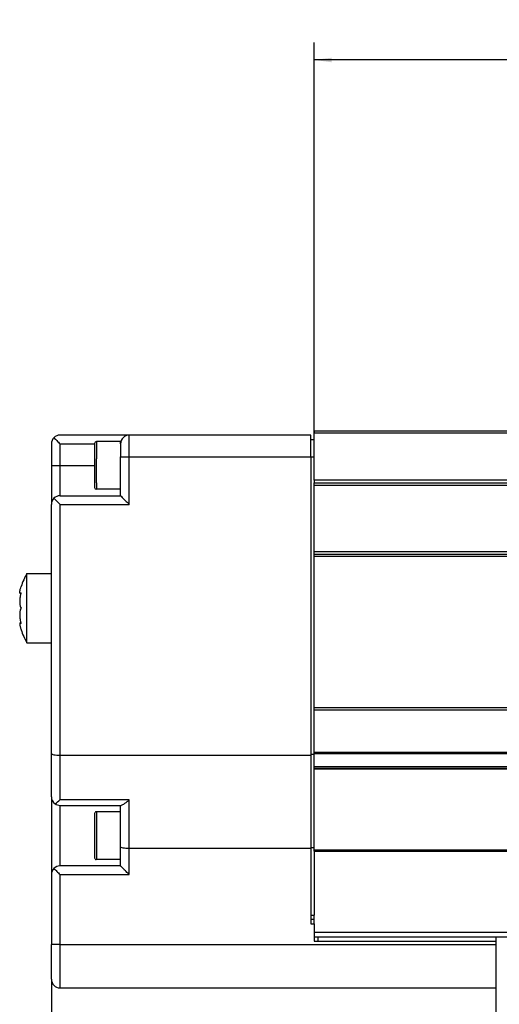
# Model space of a CAD drawing. Header units: inches. Extents: x -235 to 1816, y -109 to 485.
# Tile 5 of 25: x -104 to -49, y 191 to 305. Entities that reach past the tile are written whole.
import ezdxf

# ---------------------------------------------------------------- set-up
doc = ezdxf.new("R2010")
doc.units = ezdxf.units.IN
doc.layers.add('1', color=7, linetype='Continuous')
doc.styles.add('CONVERTER_11', font='txt.shx', dxfattribs={"width": 0.9})
doc.dimstyles.new('ME10_DIM_19', dxfattribs={"dimtxt": 2, "dimasz": 2, "dimexe": 2, "dimexo": 0, "dimgap": 2, "dimtad": 1, "dimdsep": 46, "dimtxsty": 'CONVERTER_11', "dimsah": 1, "dimcen": 0.09, "dimclrd": 2, "dimclre": 2, "dimclrt": 2, "dimadec": 0, "dimazin": 0, "dimtfac": 1, "dimtdec": 4, "dimtix": 1, "dimtmove": 0, "dimatfit": 3, "dimfxl": 1, "dimtolj": 1, "dimtzin": 0, "dimarcsym": 0})
doc.dimstyles.new('ME10_DIM_26', dxfattribs={"dimtxt": 2, "dimasz": 2, "dimexe": 2, "dimexo": 0, "dimgap": 2, "dimtad": 1, "dimdsep": 46, "dimtxsty": 'CONVERTER_11', "dimsah": 1, "dimcen": 0.09, "dimclrd": 2, "dimclre": 2, "dimclrt": 2, "dimadec": 0, "dimazin": 0, "dimtfac": 1, "dimtdec": 4, "dimtix": 1, "dimtmove": 0, "dimatfit": 3, "dimfxl": 1, "dimtolj": 1, "dimtzin": 0, "dimarcsym": 0})
doc.dimstyles.new('ME10_DIM_27', dxfattribs={"dimtxt": 2, "dimasz": 2, "dimexe": 2, "dimexo": 0, "dimgap": 2, "dimtad": 1, "dimdsep": 46, "dimtxsty": 'CONVERTER_11', "dimsah": 1, "dimcen": 0.09, "dimclrd": 2, "dimclre": 2, "dimclrt": 2, "dimadec": 0, "dimazin": 0, "dimtfac": 1, "dimtdec": 4, "dimtix": 1, "dimtmove": 0, "dimatfit": 3, "dimfxl": 1, "dimtolj": 1, "dimtzin": 0, "dimarcsym": 0})
doc.dimstyles.new('ME10_DIM_31', dxfattribs={"dimtxt": 2, "dimasz": 2, "dimexe": 2, "dimexo": 0, "dimgap": 2, "dimtad": 1, "dimdsep": 46, "dimtxsty": 'CONVERTER_11', "dimsah": 1, "dimcen": 0.09, "dimclrd": 2, "dimclre": 2, "dimclrt": 2, "dimadec": 0, "dimazin": 0, "dimtfac": 1, "dimtdec": 4, "dimtix": 1, "dimtmove": 0, "dimatfit": 3, "dimfxl": 1, "dimtolj": 1, "dimtzin": 0, "dimarcsym": 0})

# ---------------------------------------------------------------- blocks, each defined once
blk = doc.blocks.new('L-6_PERFIL__10', base_point=(-104.13, 192.82))
at = {"color": 7, "linetype": 'Continuous'}
for p, q in [((-91.47, 256.72), (-99.47, 256.72)), ((-70.47, 256.72), (-91.47, 256.72)), ((-91.47, 254.22), (-91.47, 256.72)), ((-70.47, 256.22), (-70.47, 256.72)), ((-70.47, 256.22), (-70.07, 256.22)), ((-70.47, 254.22), (-70.47, 256.22)), ((-70.07, 257.22), (-70.07, 256.97)), ((-70.07, 257.22), (260.69, 257.22)), ((-70.07, 256.22), (-70.07, 256.97)), ((-70.07, 256.97), (260.86, 256.97)), ((-70.07, 254.22), (-70.07, 256.22)), ((-100.47, 255.72), (-100.47, 253.22)), ((-99.47, 255.72), (-95.47, 255.72)), ((-99.47, 253.22), (-99.47, 255.72)), ((-95.47, 255.77), (-95.47, 253.22)), ((-92.47, 255.97), (-95.27, 255.97)), ((-95.27, 255.97), (-95.27, 253.97)), ((-92.47, 255.72), (-92.47, 255.97)), ((-92.47, 255.72), (-92.47, 254.22)), ((-92.47, 250.47), (-92.47, 254.22)), ((-91.47, 254.22), (-70.47, 254.22)), ((-91.47, 248.72), (-91.47, 254.22)), ((-70.47, 254.22), (-70.47, 219.81)), ((-70.47, 254.22), (-70.07, 254.22)), ((-70.07, 251.52), (-70.07, 254.22)), ((-100.47, 253.22), (-100.47, 248.72)), ((-99.47, 253.22), (-95.47, 253.22)), ((-99.47, 249.72), (-99.47, 253.22)), ((-95.47, 253.22), (-95.47, 250.67)), ((-92.47, 250.47), (-95.27, 250.47)), ((-92.47, 249.72), (-92.47, 250.47)), ((-70.07, 251.52), (-70.07, 251.22)), ((4.44, 251.52), (-70.07, 251.52)), ((-70.07, 251.22), (4.43, 251.22)), ((-70.07, 250.92), (-70.07, 251.22)), ((-70.07, 243.22), (-70.07, 250.92)), ((-70.07, 250.92), (4.44, 250.92)), ((-99.47, 249.72), (-92.47, 249.72)), ((-100.47, 240.72), (-100.47, 248.72)), ((-99.47, 219.72), (-99.47, 248.72)), ((-99.47, 248.72), (-91.47, 248.72)), ((-70.07, 242.97), (-70.07, 243.22)), ((262.03, 243.22), (-70.07, 243.22)), ((-70.07, 242.72), (-70.07, 242.97)), ((-70.07, 242.97), (262.19, 242.97)), ((-70.07, 225.22), (-70.07, 242.72)), ((-70.07, 242.72), (262.36, 242.72)), ((-103.3, 236.72), (-103.3, 240.72)), ((-103.3, 240.72), (-100.47, 240.72)), ((-100.47, 232.72), (-100.47, 240.72)), ((-103.99, 238.42), (-104.08, 238.42)), ((-103.3, 232.72), (-103.3, 236.72)), ((-103.99, 235.02), (-104.08, 235.02)), ((-103.3, 232.72), (-100.47, 232.72)), ((-100.47, 219.91), (-100.47, 232.72)), ((-70.07, 224.97), (-70.07, 225.22)), ((-70.07, 225.22), (262.03, 225.22)), ((-70.07, 220.02), (-70.07, 224.97)), ((-70.07, 224.97), (262.19, 224.97)), ((-100.47, 214.92), (-100.47, 219.91)), ((-99.47, 219.72), (-70.47, 219.72)), ((-99.47, 214.56), (-99.47, 219.72)), ((-70.07, 219.81), (-70.47, 219.81)), ((-70.47, 219.81), (-70.47, 219.72)), ((-70.47, 219.72), (-70.47, 209.01)), ((-70.07, 219.93), (-70.07, 220.02)), ((261.5, 220.02), (-70.07, 220.02)), ((-70.07, 219.81), (-70.07, 219.93)), ((-70.07, 219.93), (261.56, 219.93)), ((-70.07, 218.38), (-70.07, 219.81)), ((-70.07, 218.25), (-70.07, 218.38)), ((262.27, 218.38), (-70.07, 218.38)), ((-70.07, 218.22), (-70.07, 218.25)), ((-70.07, 218.1), (-70.07, 218.22)), ((-70.07, 218.22), (262.16, 218.22)), ((-70.07, 209.01), (-70.07, 218.1)), ((262.08, 218.1), (-70.07, 218.1)), ((-100.47, 214.92), (-100.47, 205.92)), ((-91.47, 214.56), (-99.47, 214.56)), ((-91.47, 208.92), (-91.47, 214.56)), ((-99.47, 213.92), (-92.47, 213.92)), ((-99.47, 206.92), (-99.47, 213.92)), ((-95.47, 212.97), (-95.47, 210.42)), ((-92.47, 213.17), (-95.27, 213.17)), ((-92.47, 213.92), (-92.4, 213.92)), ((-92.47, 213.17), (-92.47, 213.92)), ((-92.47, 209.11), (-92.47, 213.17)), ((-95.47, 210.42), (-95.47, 207.87)), ((-92.47, 207.67), (-92.47, 209.11)), ((-70.47, 208.92), (-91.47, 208.92)), ((-91.47, 205.92), (-91.47, 208.92)), ((-70.07, 209.01), (-70.47, 209.01)), ((-70.47, 209.01), (-70.47, 208.92)), ((-70.47, 208.92), (-70.47, 201.22)), ((-70.07, 208.72), (-70.07, 209.01)), ((-70.07, 208.63), (-70.07, 208.72)), ((261.02, 208.72), (-70.07, 208.72)), ((-70.07, 208.63), (-70.07, 201.22)), ((-70.07, 208.63), (261.09, 208.63)), ((-92.47, 207.67), (-95.27, 207.67)), ((-92.47, 206.92), (-92.47, 207.67)), ((-92.47, 206.92), (-99.47, 206.92)), ((-100.47, 205.92), (-100.47, 197.82)), ((-99.47, 197.82), (-99.47, 205.92)), ((-99.47, 205.92), (-91.47, 205.92)), ((-70.47, 201.22), (-70.47, 200.72)), ((-70.47, 201.22), (-70.07, 201.22)), ((-70.07, 200.72), (-70.47, 200.72)), ((-70.47, 200.72), (-70.47, 200.22)), ((-70.07, 200.72), (-70.07, 201.22)), ((-70.07, 200.22), (-70.07, 200.72)), ((-70.47, 200.22), (-70.07, 200.22)), ((-70.07, 200.22), (-70.07, 199.22)), ((-70.07, 199.22), (-70.07, 198.72)), ((261.49, 199.22), (-70.07, 199.22)), ((-70.07, 198.72), (-69.67, 198.72)), ((-70.07, 198.72), (-70.07, 198.22)), ((-70.07, 198.22), (-49.07, 198.22)), ((-69.67, 198.72), (-4.07, 198.73)), ((-69.67, 198.72), (-69.67, 198.22)), ((-49.07, 198.72), (-49.07, 198.22)), ((-49.07, 198.22), (-49.07, 197.82)), ((-100.47, 193.82), (-100.47, 197.82)), ((-99.47, 197.82), (-49.07, 197.82)), ((-49.07, 197.82), (-49.07, 192.82)), ((-99.47, 192.82), (-49.07, 192.82))]:
    blk.add_line(p, q, dxfattribs=at)
for centre, radius, start, end in [((-99.47, 255.72), 1, 135, 180), ((-99.47, 255.72), 1, 90, 135), ((-91.47, 255.72), 1, 90, 180), ((-95.27, 255.77), 0.2, 90, 180), ((-95.27, 250.67), 0.2, 180, 270), ((-99.47, 248.72), 1, 135, 180), ((-99.47, 248.72), 1, 90, 135), ((-96.37, 236.72), 8, 150, 161.79), ((-96.37, 236.72), 8, 198.21, 210), ((-99.47, 214.92), 1, 180, 235.6253), ((-102.83, 218.07), 4.86, 305.0428, 313.6536), ((-99.47, 214.92), 1, 235.6253, 270), ((-95.28, 212.97), 0.197, 89.0006, 180.9994), ((-95.28, 207.86), 0.197, 179.0006, 270.9994), ((-99.47, 205.92), 1, 135, 180), ((-99.47, 205.92), 1, 90, 135), ((-99.47, 193.82), 1, 180, 270)]:
    blk.add_arc(centre, radius, start, end, dxfattribs=at)
for points, knots in [([(-100.18, 256.43), (-100.07, 256.31), (-99.83, 256.08), (-99.6, 255.84), (-99.47, 255.72)], [0, 0, 0, 0, 0.476879, 1, 1, 1, 1]), ([(-95.27, 253.22), (-95.27, 253.33), (-95.27, 253.51), (-95.27, 253.73), (-95.27, 253.87), (-95.27, 253.94), (-95.27, 253.97)], [0, 0, 0, 0, 0.3200051, 0.5569178, 0.6534589, 0.75, 0.75, 0.75, 0.75]), ([(-92.47, 254.22), (-92.46, 254.22), (-92.44, 254.22), (-92.38, 254.22), (-92.3, 254.22), (-92.17, 254.22), (-92.01, 254.22), (-91.84, 254.22), (-91.66, 254.22), (-91.53, 254.22), (-91.47, 254.22)], [0, 0, 0, 0, 0.035106, 0.070212, 0.164184, 0.292893, 0.450991, 0.631905, 0.812634, 1, 1, 1, 1]), ([(-100.47, 253.22), (-100.46, 253.22), (-100.44, 253.22), (-100.38, 253.22), (-100.3, 253.22), (-100.17, 253.22), (-100.01, 253.22), (-99.84, 253.22), (-99.66, 253.22), (-99.53, 253.22), (-99.47, 253.22)], [0, 0, 0, 0, 0.035106, 0.070212, 0.164184, 0.292893, 0.450991, 0.631905, 0.812634, 1, 1, 1, 1]), ([(-95.27, 251.22), (-95.27, 251.39), (-95.27, 251.73), (-95.27, 252.18), (-95.27, 252.56), (-95.27, 252.87), (-95.27, 253.08), (-95.27, 253.19), (-95.27, 253.21), (-95.27, 253.22)], [0, 0, 0, 0, 0.515255, 1.01226, 1.350184, 1.662396, 1.944544, 1.972488, 2, 2, 2, 2]), ([(-95.27, 251.22), (-95.27, 251.09), (-95.27, 250.84), (-95.27, 250.59), (-95.27, 250.47)], [0, 0, 0, 0, 0.3789302, 0.75, 0.75, 0.75, 0.75]), ([(-99.47, 248.72), (-99.6, 248.84), (-99.83, 249.08), (-100.07, 249.31), (-100.18, 249.43)], [0, 0, 0, 0, 0.523121, 1, 1, 1, 1]), ([(-92.47, 249.72), (-92.45, 249.7), (-92.42, 249.66), (-92.33, 249.57), (-92.23, 249.47), (-92.09, 249.34), (-91.96, 249.21), (-91.8, 249.05), (-91.64, 248.88), (-91.53, 248.77), (-91.47, 248.72)], [0, 0, 0, 0, 0.075976, 0.151952, 0.390269, 0.508666, 0.720942, 0.945358, 1.177816, 1.414215, 1.414215, 1.414215, 1.414215]), ([(-104.08, 238.42), (-104.09, 238.43), (-104.13, 238.45), (-104.13, 238.57), (-104.11, 238.72), (-104.06, 238.95), (-104, 239.12), (-103.97, 239.22)], [0, 0, 0, 0, 0.0481247, 0.1341173, 0.3003401, 0.5366818, 0.8379627, 0.8379627, 0.8379627, 0.8379627]), ([(-103.97, 238.49), (-104.01, 238.37), (-104.06, 238.17), (-104.1, 237.89), (-104.12, 237.67), (-104.13, 237.47), (-104.13, 237.29), (-104.1, 237.11), (-104.07, 236.91), (-104.01, 236.79), (-103.97, 236.72)], [0, 0, 0, 0, 0.371116, 0.627918, 0.842107, 1.031167, 1.211112, 1.390875, 1.582497, 1.807667, 1.807667, 1.807667, 1.807667]), ([(-103.97, 238.49), (-103.99, 238.47), (-104.02, 238.44), (-104.06, 238.42), (-104.08, 238.42)], [0, 0, 0, 0, 0.0775571, 0.1255624, 0.1255624, 0.1255624, 0.1255624]), ([(-103.97, 236.72), (-104.01, 236.65), (-104.07, 236.53), (-104.1, 236.33), (-104.13, 236.15), (-104.13, 235.96), (-104.12, 235.77), (-104.1, 235.55), (-104.06, 235.27), (-104.01, 235.07), (-103.97, 234.95)], [0, 0, 0, 0, 0.225059, 0.416595, 0.59646, 0.7765, 0.965454, 1.179498, 1.436382, 1.807667, 1.807667, 1.807667, 1.807667]), ([(-104.08, 235.02), (-104.09, 235.01), (-104.14, 234.96), (-104.12, 234.85), (-104.11, 234.75), (-104.09, 234.65), (-104.07, 234.53), (-104.03, 234.39), (-103.99, 234.28), (-103.97, 234.22)], [0, 0, 0, 0, 0.0622194, 0.1868498, 0.2890504, 0.3941222, 0.4950627, 0.6352095, 0.8379029, 0.8379029, 0.8379029, 0.8379029]), ([(-103.97, 234.95), (-103.99, 234.97), (-104.02, 235.01), (-104.06, 235.02), (-104.08, 235.02)], [0, 0, 0, 0, 0.0892346, 0.1292839, 0.1292839, 0.1292839, 0.1292839]), ([(-100.47, 219.91), (-100.45, 219.88), (-100.37, 219.8), (-100.14, 219.77), (-99.84, 219.72), (-99.6, 219.72), (-99.47, 219.72)], [0, 0, 0, 0, 0.103743, 0.325918, 0.652242, 1.038942, 1.038942, 1.038942, 1.038942]), ([(-91.47, 214.56), (-91.56, 214.48), (-91.73, 214.32), (-91.98, 214.13), (-92.2, 213.97), (-92.35, 213.93), (-92.4, 213.92)], [0, 0, 0, 0, 0.343916, 0.684762, 0.962689, 1.140148, 1.140148, 1.140148, 1.140148]), ([(-95.27, 213.17), (-95.27, 213.14), (-95.27, 213.07), (-95.27, 212.92), (-95.27, 212.69), (-95.27, 212.34), (-95.27, 211.91), (-95.27, 211.43), (-95.27, 210.93), (-95.27, 210.59), (-95.27, 210.42)], [0, 0, 0, 0, 0.096541, 0.193082, 0.451506, 0.805456, 1.240224, 1.73774, 2.234745, 2.75, 2.75, 2.75, 2.75]), ([(-95.27, 210.42), (-95.27, 210.25), (-95.27, 209.91), (-95.27, 209.41), (-95.27, 208.93), (-95.27, 208.5), (-95.27, 208.15), (-95.27, 207.92), (-95.27, 207.76), (-95.27, 207.7), (-95.27, 207.67)], [0, 0, 0, 0, 0.515255, 1.01226, 1.509776, 1.944544, 2.298494, 2.556918, 2.653459, 2.75, 2.75, 2.75, 2.75]), ([(-91.47, 208.92), (-91.6, 208.92), (-91.84, 208.92), (-92.14, 208.97), (-92.37, 209), (-92.45, 209.08), (-92.47, 209.11)], [0, 0, 0, 0, 0.386621, 0.712904, 0.935163, 1.03894, 1.03894, 1.03894, 1.03894]), ([(-100.18, 206.63), (-100.07, 206.51), (-99.83, 206.28), (-99.6, 206.04), (-99.47, 205.92)], [0, 0, 0, 0, 0.476879, 1, 1, 1, 1]), ([(-91.47, 205.92), (-91.53, 205.98), (-91.64, 206.09), (-91.82, 206.26), (-91.98, 206.42), (-92.12, 206.56), (-92.24, 206.69), (-92.34, 206.78), (-92.42, 206.87), (-92.46, 206.9), (-92.47, 206.92)], [0, 0, 0, 0, 0.242229, 0.480212, 0.742864, 0.925775, 1.056799, 1.273924, 1.34407, 1.414215, 1.414215, 1.414215, 1.414215]), ([(-99.47, 197.82), (-99.53, 197.82), (-99.66, 197.82), (-99.84, 197.82), (-100.01, 197.82), (-100.17, 197.82), (-100.3, 197.82), (-100.38, 197.82), (-100.44, 197.82), (-100.46, 197.82), (-100.47, 197.82)], [0, 0, 0, 0, 0.187366, 0.368095, 0.549009, 0.707107, 0.835816, 0.929788, 0.964894, 1, 1, 1, 1]), ([(-99.47, 192.82), (-99.47, 192.88), (-99.47, 192.99), (-99.47, 193.27), (-99.47, 193.7), (-99.47, 194.33), (-99.47, 195.11), (-99.47, 195.98), (-99.47, 196.89), (-99.47, 197.51), (-99.47, 197.82)], [0, 0, 0, 0, 0.175529, 0.351058, 0.820919, 1.464466, 2.254953, 3.159526, 4.063172, 5, 5, 5, 5])]:
    blk.add_open_spline(points, degree=3, knots=knots, dxfattribs=at)
blk = doc.blocks.new('L-6__11', base_point=(-104.13, 170.77))
blk.add_blockref('L-6_PERFIL__10', (-104.13, 192.82))
blk = doc.blocks.new('*D65')
at = {"layer": '1', "color": 2, "linetype": 'Continuous'}
for p, q in [((-70.07, 256.22), (-70.07, 302.1)), ((8.43, 251.22), (8.43, 302.1)), ((8.43, 300.1), (-70.07, 300.1))]:
    blk.add_line(p, q, dxfattribs=at)
at = {"layer": '1', "color": 2}
for points in [[(-68.07, 300.36), (-68.07, 299.83), (-70.07, 300.1)], [(6.43, 299.83), (6.43, 300.36), (8.43, 300.1)]]:
    blk.add_solid(points, dxfattribs=at)
at = {"layer": '1', "color": 2, "insert": (-33.55, 302.1), "char_height": 2, "attachment_point": 7, "rotation": 0.0001, "line_spacing_factor": 0.60024, "style": 'CONVERTER_11'}
blk.add_mtext('78.5', dxfattribs=at)
blk = doc.blocks.new('*D72')
at = {"layer": '1', "color": 2, "linetype": 'Continuous'}
for p, q in [((-100.47, 193.82), (-100.47, 134.71)), ((-49.07, 192.82), (-49.07, 134.71)), ((-49.07, 136.71), (-100.47, 136.71))]:
    blk.add_line(p, q, dxfattribs=at)
at = {"layer": '1', "color": 2}
for points in [[(-98.47, 136.97), (-98.47, 136.44), (-100.47, 136.71)], [(-51.07, 136.44), (-51.07, 136.97), (-49.07, 136.71)]]:
    blk.add_solid(points, dxfattribs=at)
at = {"layer": '1', "color": 2, "insert": (-77.2, 138.71), "char_height": 2, "attachment_point": 7, "rotation": 0.0001, "line_spacing_factor": 0.60024, "style": 'CONVERTER_11'}
blk.add_mtext('51.5', dxfattribs=at)
blk = doc.blocks.new('*D73')
at = {"layer": '1', "color": 2, "linetype": 'Continuous'}
for p, q in [((-49.07, 192.82), (-49.07, 134.71)), ((-24.07, 171.27), (-24.07, 134.71)), ((-49.07, 136.71), (-24.07, 136.71))]:
    blk.add_line(p, q, dxfattribs=at)
at = {"layer": '1', "color": 2}
for points in [[(-47.07, 136.97), (-47.07, 136.44), (-49.07, 136.71)], [(-26.07, 136.44), (-26.07, 136.97), (-24.07, 136.71)]]:
    blk.add_solid(points, dxfattribs=at)
at = {"layer": '1', "color": 2, "insert": (-38.07, 138.71), "char_height": 2, "attachment_point": 7, "rotation": 0.0001, "line_spacing_factor": 0.60024, "style": 'CONVERTER_11'}
blk.add_mtext('25', dxfattribs=at)
blk = doc.blocks.new('*D77')
at = {"layer": '1', "color": 2, "linetype": 'Continuous'}
for p, q in [((-69.67, 198.72), (120.63, 198.72)), ((118.63, 189.22), (118.63, 198.72)), ((40.93, 189.22), (120.63, 189.22)), ((118.63, 180.9), (118.63, 189.22))]:
    blk.add_line(p, q, dxfattribs=at)
at = {"layer": '1', "color": 2}
for points in [[(118.9, 196.72), (118.37, 196.72), (118.63, 198.72)], [(118.37, 191.22), (118.9, 191.22), (118.63, 189.22)]]:
    blk.add_solid(points, dxfattribs=at)
at = {"layer": '1', "color": 2, "insert": (116.63, 180.9), "char_height": 2, "attachment_point": 7, "rotation": 90, "line_spacing_factor": 0.60024, "style": 'CONVERTER_11'}
blk.add_mtext('9.5', dxfattribs=at)
blk = doc.blocks.new('A', base_point=(270.5, 214.12))
blk.add_blockref('L-6__11', (-104.134, 170.772))
at = {"layer": '1'}
for base, p1, p2, dimstyle, picture, middle in [((8.427, 300.098), (-70.073, 256.218), (8.427, 251.22), 'ME10_DIM_19', '*D65', (-30.823, 303.098)), ((-49.073, 136.707), (-24.075, 171.272), (-49.073, 192.818), 'ME10_DIM_27', '*D73', (-36.574, 139.707))]:
    dim = blk.add_linear_dim(base=base, p1=p1, p2=p2, dimstyle=dimstyle, dxfattribs=at)
    dim.commit()
    dim.dimension.update_dxf_attribs({"geometry": picture, "text_midpoint": middle, "text_rotation": 0.00014})
dim = blk.add_linear_dim(base=(118.632, 189.222), p1=(-69.673, 198.72), p2=(40.927, 189.222), angle=90, dimstyle='ME10_DIM_31', dxfattribs=at)
dim.commit()
dim.dimension.update_dxf_attribs({"geometry": '*D77', "text_midpoint": (115.632, 182.729), "text_rotation": 90})
dim = blk.add_linear_dim(base=(-49.073, 136.707), p1=(-100.473, 193.818), p2=(-49.073, 192.818), text='51.5', dimstyle='ME10_DIM_26', dxfattribs=at)
dim.commit()
dim.dimension.update_dxf_attribs({"geometry": '*D72', "text_midpoint": (-74.773, 139.707), "text_rotation": 0.00014})

msp = doc.modelspace()

# ---------------------------------------------------------------- block references
msp.add_blockref('A', (270.5, 214.12))

doc.saveas('drawing.dxf')
